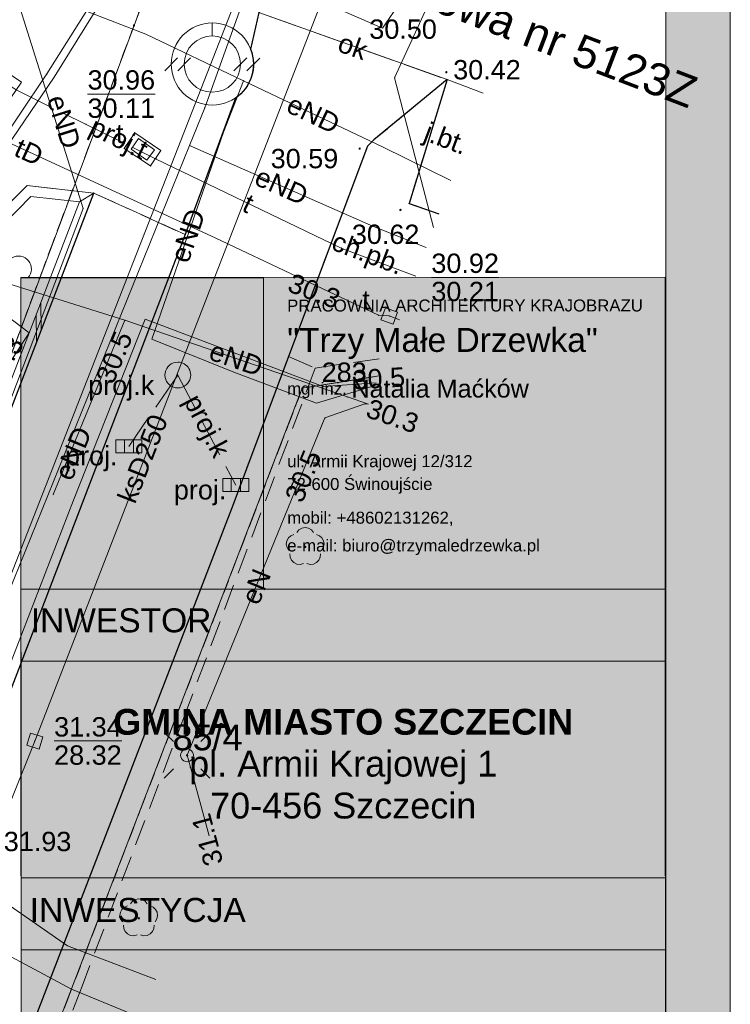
# Model space of a CAD drawing. Extents: x 5468194 to 5468404, y 5919486 to 5919674.
# Tile 8 of 13: x 5468376 to 5468404, y 5919556 to 5919594. Entities that reach past the tile are written whole.
import ezdxf
from ezdxf.enums import TextEntityAlignment as Align

# ---------------------------------------------------------------- set-up
doc = ezdxf.new("R2010")
doc.units = 0
doc.header["$PDSIZE"] = 0.75
for name, pattern in [('PRZER1-1', [2, 1, -1]), ('PRZER2-1', [3, 2, -1]), ('PRZER3-1', [4, 3, -1])]:
    doc.linetypes.add(name, pattern=pattern)
doc.layers.get('0').update_dxf_attribs({"color": 253, "linetype": 'CONTINUOUS', "lineweight": 13})
for name, color, linetype, lineweight in [('GELULI_O', 253, 'PRZER3-1', 18), ('GEPPGD', 253, 'CONTINUOUS', 18), ('GEPPGD_O', 253, 'CONTINUOUS', 18), ('GESDZI', 30, 'CONTINUOUS', 18), ('GESDZI_O', 30, 'CONTINUOUS', 18), ('GESUZY', 253, 'PRZER1-1', 18), ('GOSRBG', 253, 'CONTINUOUS', 18), ('GSLDSO', 253, 'CONTINUOUS', 18), ('GSLINK', 253, 'CONTINUOUS', 18), ('GSLINK_O', 253, 'CONTINUOUS', 18), ('GSLKRW', 253, 'CONTINUOUS', 25), ('GSPPRB', 253, 'CONTINUOUS', 20), ('GSPRDL', 253, 'CONTINUOUS', 18), ('GSPWPS', 253, 'CONTINUOUS', 13), ('GSPWPS_O', 253, 'CONTINUOUS', 13), ('GSSDSO', 253, 'CONTINUOUS', 18), ('GSSKOA', 253, 'PRZER3-1', 18), ('GSSKOA_O', 253, 'PRZER3-1', 18), ('GSSKOD', 253, 'PRZER2-1', 18), ('GSSKOD_O', 253, 'PRZER2-1', 18), ('GSSZAD', 253, 'PRZER2-1', 18), ('GULCPR', 253, 'CONTINUOUS', 18), ('GULEPR', 253, 'CONTINUOUS', 18), ('GULEPR_O', 253, 'CONTINUOUS', 18), ('GULKPR', 253, 'CONTINUOUS', 18), ('GULKPR_O', 253, 'CONTINUOUS', 18), ('GULTPR', 253, 'CONTINUOUS', 18), ('GULTPR_O', 253, 'CONTINUOUS', 18), ('GULWPR', 253, 'CONTINUOUS', 18), ('GUPELA', 253, 'CONTINUOUS', 18), ('GUPIKP', 253, 'CONTINUOUS', 18), ('GUPISN', 253, 'PRZER1-1', 18), ('GUPIWZ', 253, 'CONTINUOUS', 18), ('GUPIWZ_O', 253, 'CONTINUOUS', 18), ('GUPKKS', 253, 'CONTINUOUS', 18), ('GUPKKS_O', 253, 'CONTINUOUS', 18), ('GUPKSD', 253, 'CONTINUOUS', 18), ('GUPPRZ', 253, 'CONTINUOUS', 18), ('GUPPRZ_O', 253, 'CONTINUOUS', 18), ('GUSIKP', 253, 'CONTINUOUS', 18), ('GUSKSD', 253, 'CONTINUOUS', 18), ('GUSKSD_O', 253, 'CONTINUOUS', 18), ('Nowe_ZZ_legenda_Pen_No__7_Nr_pióra__7', 7, 'CONTINUOUS', 18), ('Nowe_ZZ_ramka_Nr_pióra__7', 7, 'CONTINUOUS', 18), ('Nowe_ZZ_tabelka_Pen_No__7_Nr_pióra__7', 7, 'CONTINUOUS', 18), ('ZZ_ramka', 250, 'CONTINUOUS', 13)]:
    doc.layers.add(name, color=color, linetype=linetype, lineweight=lineweight)
doc.styles.add('GEO-INFO', font='arial.ttf')
doc.styles.add('STYL_AUTOMATYCZNY_1', font='arial.ttf')
doc.styles.add('STYL_AUTOMATYCZNY_6', font='arialbd.ttf')
picture_1 = doc.add_image_def('image1.jpg', size_in_pixel=(597, 766))

# ---------------------------------------------------------------- blocks, each defined once
blk = doc.blocks.new('SUUS05')
at = {"color": 0}
blk.add_lwpolyline([(0.5, -0.25), (-0.5, -0.25), (-0.5, 0.25), (0.5, 0.25)], close=True, dxfattribs=at)
for points in [[(-0.175, -0.25), (-0.175, 0.25)], [(0.175, -0.25), (0.175, 0.25)]]:
    blk.add_lwpolyline(points, dxfattribs=at)
blk = doc.blocks.new('POINT')
at = {"color": 0}
blk.add_point((0, 0), dxfattribs=at)
blk = doc.blocks.new('EPPGN')
blk.add_hatch(color=0).paths.add_polyline_path([(0, -0.09), (0.027812, -0.085595), (0.052901, -0.072812), (0.072812, -0.052901), (0.085595, -0.027812), (0.09, 0), (0.085595, 0.027812), (0.072812, 0.052901), (0.052901, 0.072812), (0.027812, 0.085595), (0, 0.09), (-0.027812, 0.085595), (-0.052901, 0.072812), (-0.072812, 0.052901), (-0.085595, 0.027812), (-0.09, 0), (-0.085595, -0.027812), (-0.072812, -0.052901), (-0.052901, -0.072812), (-0.027812, -0.085595)])
blk = doc.blocks.new('OKRAG_PELNY')
at = {"color": 0}
blk.add_lwpolyline([(0, 0.5), (0.12941, 0.482963), (0.25, 0.433013), (0.353553, 0.353553), (0.433013, 0.25), (0.482963, 0.12941), (0.5, 0), (0.482963, -0.12941), (0.433013, -0.25), (0.353553, -0.353553), (0.25, -0.433013), (0.12941, -0.482963), (0, -0.5), (-0.12941, -0.482963), (-0.25, -0.433013), (-0.353553, -0.353553), (-0.433013, -0.25), (-0.482963, -0.12941), (-0.5, 0), (-0.482963, 0.12941), (-0.433013, 0.25), (-0.353553, 0.353553), (-0.25, 0.433013), (-0.12941, 0.482963)], close=True, dxfattribs=at)
blk = doc.blocks.new('SUEO')
blk.add_hatch(color=0).paths.add_polyline_path([(-0.002174, 0.089974), (0.023762, 0.086807), (0.042561, 0.0793), (0.060131, 0.066965), (0.076266, 0.047786), (0.086234, 0.025762), (0.089972, 0.002226), (0.088646, -0.015553), (0.081114, -0.038994), (0.066834, -0.060276), (0.049699, -0.075033), (0.027576, -0.085671), (0.004027, -0.08991), (-0.019639, -0.087831), (-0.040932, -0.080154), (-0.059082, -0.067892), (-0.073734, -0.051607), (-0.08374, -0.032979), (-0.089221, -0.011817), (-0.089063, 0.012951), (-0.082571, 0.035806), (-0.069528, 0.057148), (-0.048957, 0.075519), (-0.026898, 0.085887)])
at = {"color": 0}
for points in [[(-1.767767, 1.767767), (-1.06066, 1.06066)], [(1.767767, 1.767767), (1.06066, 1.06066)], [(-1.767767, -1.767767), (-1.06066, -1.06066)], [(1.767767, -1.767767), (1.06066, -1.06066)]]:
    blk.add_lwpolyline(points, dxfattribs=at)
blk = doc.blocks.new('SPDLP')
blk.add_hatch(color=0).paths.add_polyline_path([(0, -0.09), (0.027812, -0.085595), (0.052901, -0.072812), (0.072812, -0.052901), (0.085595, -0.027812), (0.09, 0), (0.085595, 0.027812), (0.072812, 0.052901), (0.052901, 0.072812), (0.027812, 0.085595), (0, 0.09), (-0.027812, 0.085595), (-0.052901, 0.072812), (-0.072812, 0.052901), (-0.085595, 0.027812), (-0.09, 0), (-0.085595, -0.027812), (-0.072812, -0.052901), (-0.052901, -0.072812), (-0.027812, -0.085595)])
at = {"color": 0}
for points in [[(-1.271938, -0.268652), (-1.40916, -0.048001), (-1.462858, 0.20623), (-1.426585, 0.463525), (-1.304695, 0.693003), (-1.11182, 0.867117), (-0.871109, 0.964971)], [(-0.648554, 1.126667), (-0.481106, 1.325358), (-0.255912, 1.454989), (0, 1.5), (0.255912, 1.454989), (0.481106, 1.325358), (0.648554, 1.126667)], [(0.871109, 0.964971), (1.11182, 0.867117), (1.304695, 0.693003), (1.426585, 0.463525), (1.462858, 0.20623), (1.40916, -0.048001), (1.271938, -0.268652)], [(-0.137547, -1.292703), (-0.389802, -1.355024), (-0.648184, -1.327532), (-0.881678, -1.213525), (-1.062258, -1.026689), (-1.168249, -0.78945), (-1.186929, -0.530282)], [(1.186929, -0.530282), (1.168249, -0.78945), (1.062258, -1.026689), (0.881678, -1.213525), (0.648184, -1.327532), (0.389802, -1.355024), (0.137547, -1.292703)]]:
    blk.add_lwpolyline(points, dxfattribs=at)
blk = doc.blocks.new('PION_C')
at = {"color": 0}
blk.add_lwpolyline([(0, 0.5), (0, -0.5)], dxfattribs=at)
blk = doc.blocks.new('ODTN_1')
at = {"color": 0}
for points in [[(-1, -0.5), (0, 0.5)], [(0, -0.5), (1, 0.5)]]:
    blk.add_lwpolyline(points, dxfattribs=at)
blk = doc.blocks.new('ODTN_2')
at = {"color": 0}
for points in [[(-1.5, -0.5), (0.5, 0.5)], [(-0.5, -0.5), (1.5, 0.5)]]:
    blk.add_lwpolyline(points, dxfattribs=at)
blk = doc.blocks.new('KOLO')
blk.add_hatch(color=0).paths.add_polyline_path([(-0.5, 0), (-0.482963, -0.12941), (-0.433013, -0.25), (-0.353553, -0.353553), (-0.25, -0.433013), (-0.12941, -0.482963), (0, -0.5), (0.12941, -0.482963), (0.25, -0.433013), (0.353553, -0.353553), (0.433013, -0.25), (0.482963, -0.12941), (0.5, 0), (0.482963, 0.12941), (0.433013, 0.25), (0.353553, 0.353553), (0.25, 0.433013), (0.12941, 0.482963), (0, 0.5), (-0.12941, 0.482963), (-0.25, 0.433013), (-0.353553, 0.353553), (-0.433013, 0.25), (-0.482963, 0.12941)])
blk = doc.blocks.new('OTZK')
at = {"color": 0}
blk.add_lwpolyline([(-1.2, 1), (-1.026352, 0.984808), (-0.85798, 0.939693), (-0.7, 0.866025), (-0.557212, 0.766044), (-0.433956, 0.642788), (-0.333975, 0.5), (-0.260307, 0.34202), (-0.215192, 0.173648), (-0.2, 0), (-0.215192, -0.173648), (-0.260307, -0.34202), (-0.333975, -0.5), (-0.44425, -0.654861), (-0.581841, -0.786053), (-0.741773, -0.888835), (-0.918267, -0.959493), (-1.104944, -0.995472), (-1.295056, -0.995472), (-1.481733, -0.959493), (-1.658227, -0.888835), (-1.818159, -0.786053), (-1.95575, -0.654861), (-2.066025, -0.5), (-2.145001, -0.327068), (-2.189821, -0.142315), (-2.198867, 0.047582), (-2.171812, 0.235759), (-2.109632, 0.415415), (-2.014576, 0.580057), (-1.890079, 0.723734), (-1.740641, 0.841254), (-1.571662, 0.928368), (-1.389251, 0.981929)], close=True, dxfattribs=at)
blk.add_lwpolyline([(0.469393, -0.682799), (0.35969, -0.542106), (0.276733, -0.384159), (0.223163, -0.213984), (0.200685, -0.036999), (0.210014, 0.141165), (0.250854, 0.314835), (0.321904, 0.478484), (0.420903, 0.626903), (0.5447, 0.755369), (0.689355, 0.859792), (0.850264, 0.936848), (1.022304, 0.984085), (1.2, 1), (1.377696, 0.984085), (1.549736, 0.936848), (1.710645, 0.859792), (1.8553, 0.755369), (1.979097, 0.626903), (2.078096, 0.478484), (2.149146, 0.314835), (2.189986, 0.141165), (2.199315, -0.036999), (2.176837, -0.213984), (2.123267, -0.384159), (2.04031, -0.542106), (1.930607, -0.682799)], dxfattribs=at)
blk = doc.blocks.new('KWADRAT_NIEPRZEZR')
at = {"color": 0}
blk.add_lwpolyline([(-0.5, -0.5), (0.5, -0.5), (0.5, 0.5), (-0.5, 0.5)], close=True, dxfattribs=at)
blk = doc.blocks.new('PROSTOKAT1_5-1_PELNY')
at = {"color": 0}
blk.add_lwpolyline([(0.75, -0.5), (-0.75, -0.5), (-0.75, 0.5), (0.75, 0.5)], close=True, dxfattribs=at)
blk = doc.blocks.new('tabelka')
at = {"layer": 'Nowe_ZZ_ramka_Nr_pióra__7', "true_color": 0xffffff}
blk.add_hatch(color=7, dxfattribs=at).paths.add_polyline_path([(0, 0), (-0.022, 92.851), (-25.023, 92.845), (-25.001, -0.006)])
at = {"layer": 'Nowe_ZZ_tabelka_Pen_No__7_Nr_pióra__7', "color": 7, "linetype": 'Continuous', "lineweight": 18}
for p, q in [((-25.023, 92.845), (-0.022, 92.851)), ((-25.001, 2.933), (-25.023, 92.845)), ((-0.001, 2.939), (-0.022, 92.851)), ((-25.02, 80.755), (-0.019, 80.761)), ((-25.019, 77.962), (-0.019, 77.968)), ((-25.017, 69.563), (-0.017, 69.569)), ((-25.016, 66.77), (-0.016, 66.776))]:
    blk.add_line(p, q, dxfattribs=at)
at = {"layer": 'Nowe_ZZ_tabelka_Pen_No__7_Nr_pióra__7', "color": 7, "linetype": 'Continuous', "lineweight": 18, "flags": 128}
blk.add_lwpolyline([(0, 0), (-0.022, 92.851), (-25.023, 92.845), (-25.001, -0.006)], close=True, dxfattribs=at)
at = {"layer": 'Nowe_ZZ_tabelka_Pen_No__7_Nr_pióra__7', "color": 7, "linetype": 'Continuous', "lineweight": 18, "rotation": 0.0137}
for s, insert, char_height, attachment_point, line_spacing_factor, style in [('\\A1;PRACOWNIA ARCHITEKTURY KRAJOBRAZU\\P{\\H2x;"Trzy Małe Drzewka"}', (-14.691, 89.675), 0.46545, 7, 1.41953, 'STYL_AUTOMATYCZNY_1'), ('\\A1;ul. Armii Krajowej 12/312\\P72-600 Świnoujście', (-14.689, 84.462), 0.46545, 7, 1.141495, 'STYL_AUTOMATYCZNY_1'), ('\\A1;{\\fArial|b0|i0|c238|p34;mobil: +48602131262, \\Pe-mail: biuro@trzymaledrzewka.pl}', (-14.689, 82.079), 0.46545, 7, 1.388932, 'STYL_AUTOMATYCZNY_1'), ('\\A1;{\\fArial|b1|i0|c238|p34;GMINA MIASTO SZCZECIN\\P\\fArial|b0|i0|c238|p34;pl. Armii Krajowej 1\\P70-456 Szczecin}', (-12.518, 73.985), 1, 5, 0.974481, 'STYL_AUTOMATYCZNY_6')]:
    blk.add_mtext(s, dxfattribs=dict(at, insert=insert, char_height=char_height, attachment_point=attachment_point, line_spacing_factor=line_spacing_factor, style=style))
at = {"layer": 'Nowe_ZZ_tabelka_Pen_No__7_Nr_pióra__7', "color": 7, "linetype": 'Continuous', "lineweight": 18, "attachment_point": 7, "rotation": 0.0137, "style": 'STYL_AUTOMATYCZNY_1'}
for s, insert, char_height in [('\\A1;mgr inż. {\\H1.5x;Natalia Maćków}', (-14.691, 88.045), 0.46545), ('\\A1;{\\fArial|b0|i0|c238|p34;INWESTOR}', (-24.638, 79.07), 0.9309), ('\\A1;{\\fArial|b0|i0|c238|p34;INWESTYCJA}', (-24.678, 67.841), 0.9309)]:
    blk.add_mtext(s, dxfattribs=dict(at, insert=insert, char_height=char_height))
at = {"layer": 'Nowe_ZZ_legenda_Pen_No__7_Nr_pióra__7'}
image = blk.add_image(picture_1, insert=(-25.02, 80.755), size_in_units=(9.407, 12.07), dxfattribs=at)
image.dxf.flags = 7

msp = doc.modelspace()

# ---------------------------------------------------------------- hatches: boundary and pattern name
at = {"layer": 'ZZ_ramka', "true_color": 0xffffff}
h = msp.add_hatch(color=7, dxfattribs=at)
h.paths.add_polyline_path([(5468401.523, 5919491.204), (5468201.523, 5919491.204), (5468201.523, 5919634.704), (5468401.523, 5919634.704)], flags=16)
h.paths.add_polyline_path([(5468194.023, 5919637.204), (5468404.023, 5919637.204), (5468404.023, 5919488.704), (5468194.023, 5919488.704)])

# ---------------------------------------------------------------- linework, layer by layer
at = {"layer": 'GESDZI', "linetype": 'Continuous', "lineweight": 18, "elevation": 10.22}
for points in [[(5468342.3, 5919490.53), (5468380.89, 5919593.82), (5468381.59, 5919595.7), (5468371.88, 5919608.07), (5468315.05, 5919629.35), (5468302.78, 5919633.88), (5468295.57, 5919636.55), (5468289.38, 5919639.2), (5468286.47, 5919640.95), (5468283.94, 5919642.67), (5468281.69, 5919644.67), (5468279.68, 5919646.93), (5468277.95, 5919649.56), (5468276.59, 5919652.23), (5468275.54, 5919655.03), (5468275.114, 5919656.356)], [(5468397.975, 5919600.77), (5468396.01, 5919601.52), (5468386.34, 5919605.41), (5468381.59, 5919595.7), (5468380.89, 5919593.82), (5468342.3, 5919490.53)], [(5468351.819, 5919487.053), (5468359.86, 5919507.99), (5468377.1, 5919552.9), (5468387.42, 5919579.75), (5468390.387, 5919580.229)], [(5468390.387, 5919580.229), (5468387.42, 5919579.75), (5468377.1, 5919552.9), (5468379.904, 5919551.849)]]:
    msp.add_lwpolyline(points, dxfattribs=at)
at = {"layer": 'GESUZY', "linetype": 'PRZER1-1', "lineweight": 18, "ltscale": 0.5, "elevation": 10.08}
for points in [[(5468397.975, 5919600.77), (5468396.01, 5919601.52), (5468386.34, 5919605.41), (5468381.59, 5919595.7), (5468380.89, 5919593.82), (5468342.3, 5919490.53)], [(5468342.3, 5919490.53), (5468380.89, 5919593.82), (5468381.59, 5919595.7), (5468386.34, 5919605.41), (5468396.01, 5919601.52), (5468397.975, 5919600.77)], [(5468351.819, 5919487.053), (5468359.86, 5919507.99), (5468377.1, 5919552.9), (5468387.42, 5919579.75), (5468390.387, 5919580.229)], [(5468390.387, 5919580.229), (5468387.42, 5919579.75), (5468377.1, 5919552.9), (5468359.86, 5919507.99), (5468351.819, 5919487.053)]]:
    msp.add_lwpolyline(points, dxfattribs=at)
at = {"layer": 'GOSRBG', "linetype": 'Continuous', "lineweight": 18, "elevation": 10.04}
for points in [[(5468265.344, 5919659.794), (5468259.784, 5919650.547), (5468390.529, 5919593.714), (5468400.349, 5919607.998), (5468401.028, 5919609.037)], [(5468381.743, 5919556.827), (5468378.31, 5919558.131), (5468368.906, 5919564.662), (5468373.869, 5919599.146), (5468349.052, 5919607.505), (5468349.443, 5919611.554), (5468344.206, 5919613.044)]]:
    msp.add_lwpolyline(points, dxfattribs=at)
at = {"layer": 'GSLDSO', "linetype": 'Continuous', "lineweight": 18, "elevation": 10.18}
for points in [[(5468383.928, 5919593.916, -1), (5468383.928, 5919590.729, -1)], [(5468383.928, 5919593.415, -1), (5468383.928, 5919591.23, -1)]]:
    msp.add_lwpolyline(points, format="xyb", close=True, dxfattribs=at)
at = {"layer": 'GSLINK', "linetype": 'Continuous', "lineweight": 18, "elevation": 10.18}
msp.add_lwpolyline([(5468389.86, 5919599.5), (5468385.73, 5919594.32), (5468393.04, 5919591.72)], dxfattribs=at)
at = {"layer": 'GSLKRW', "linetype": 'Continuous', "lineweight": 25, "elevation": 10.18}
msp.add_lwpolyline([(5468385.73, 5919594.32), (5468385.415, 5919592.895, -0.348026), (5468384.825, 5919591.001), (5468382.88, 5919585.71)], format="xyb", dxfattribs=at)
for points in [[(5468393.04, 5919591.72), (5468390.2, 5919589.39)], [(5468393.04, 5919591.72), (5468391.56, 5919586.92)], [(5468390.2, 5919589.39), (5468389.945, 5919589.135), (5468386.884, 5919580.979), (5468384.732, 5919575.244), (5468380.062, 5919563.107), (5468375.022, 5919550.127), (5468370.554, 5919538.264), (5468364.426, 5919522.047), (5468359.218, 5919508.285), (5468357.67, 5919503.81), (5468355.79, 5919498.88), (5468353.28, 5919492.22), (5468351.385, 5919487.212)], [(5468365.57, 5919551.49), (5468379.33, 5919587.32)], [(5468391.56, 5919586.92), (5468392.711, 5919586.519)], [(5468382.88, 5919585.71), (5468369.21, 5919550.1), (5468362.55, 5919532.04), (5468361.98, 5919530.58), (5468350.56, 5919500.43)]]:
    msp.add_lwpolyline(points, dxfattribs=at)
at = {"layer": 'GSPPRB', "linetype": 'Continuous', "lineweight": 20}
for p in [(5468377.51, 5919591.94, 10.28), (5468385.138, 5919591.673, 10.28), (5468391, 5919591.79, 10.28), (5468393.04, 5919591.72, 10.28), (5468383.637, 5919590.622, 10.28), (5468379.03, 5919589.98, 10.28), (5468380.92, 5919589.66, 10.28), (5468383.047, 5919589.166, 10.28), (5468390.2, 5919589.39, 10.28), (5468380.51, 5919589.05, 10.28), (5468381.93, 5919588.97, 10.28), (5468381.75, 5919588.64, 10.28), (5468381.53, 5919588.37, 10.28), (5468376.74, 5919587.61, 10.28), (5468379.33, 5919587.32, 10.28), (5468391.56, 5919586.92, 10.28), (5468378.913, 5919586.724, 10.28), (5468382.88, 5919585.71, 10.28), (5468388.93, 5919585.19, 10.28), (5468382.59, 5919580.26, 10.28), (5468389.846, 5919579.144, 10.28), (5468377.754, 5919575.635, 10.28)]:
    msp.add_point(p, dxfattribs=at)
at = {"layer": 'GSSDSO', "linetype": 'Continuous', "lineweight": 18, "elevation": 10.18}
for points in [[(5468379.33, 5919587.32), (5468376.74, 5919587.61), (5468374.54, 5919585.439), (5468365.269, 5919575.863), (5468358.843, 5919559.914), (5468360.194, 5919553.802), (5468365.57, 5919551.49), (5468365.346, 5919552.022), (5468360.54, 5919554.089), (5468359.26, 5919559.88), (5468365.611, 5919575.641), (5468376.885, 5919587.191), (5468378.771, 5919586.98)], [(5468365.57, 5919551.49), (5468379.33, 5919587.32), (5468378.771, 5919586.98), (5468365.346, 5919552.022)]]:
    msp.add_lwpolyline(points, close=True, dxfattribs=at)
at = {"layer": 'GSSKOA', "linetype": 'PRZER3-1', "lineweight": 18, "ltscale": 0.5, "elevation": 10.18}
for points in [[(5468396.574, 5919596.979), (5468389.86, 5919599.5), (5468385.73, 5919594.32), (5468393.04, 5919591.72), (5468394.437, 5919591.194)], [(5468393.04, 5919591.72), (5468390.2, 5919589.39), (5468389.945, 5919589.135), (5468384.732, 5919575.244), (5468380.062, 5919563.107), (5468375.022, 5919550.127), (5468370.554, 5919538.264), (5468364.426, 5919522.047), (5468359.218, 5919508.285), (5468357.67, 5919503.81), (5468355.79, 5919498.88), (5468353.28, 5919492.22), (5468351.385, 5919487.212)], [(5468393.04, 5919591.72), (5468391.56, 5919586.92), (5468392.711, 5919586.519)], [(5468394.437, 5919591.194), (5468393.04, 5919591.72)]]:
    msp.add_lwpolyline(points, dxfattribs=at)
msp.add_lwpolyline([(5468346.124, 5919489.133), (5468347.28, 5919491.88), (5468350.56, 5919500.43), (5468361.98, 5919530.58), (5468362.55, 5919532.04), (5468366.74, 5919543.38), (5468369.21, 5919550.1), (5468382.88, 5919585.71), (5468384.825, 5919591.001, 0.348026), (5468385.415, 5919592.895), (5468385.73, 5919594.32), (5468393.04, 5919591.72)], format="xyb", dxfattribs=at)
msp.add_lwpolyline([(5468369.21, 5919550.1), (5468365.57, 5919551.49), (5468379.33, 5919587.32), (5468382.88, 5919585.71)], close=True, dxfattribs=at)
at = {"layer": 'GSSKOD', "linetype": 'PRZER2-1', "lineweight": 18, "ltscale": 0.5, "elevation": 10.18}
msp.add_lwpolyline([(5468374.522, 5919609.14), (5468375.202, 5919608.344), (5468376.288, 5919606.342), (5468376.955, 5919605.295), (5468377.622, 5919604.315), (5468378.528, 5919602.835), (5468379.92, 5919601.023), (5468380.921, 5919599.843), (5468382.466, 5919598.335), (5468383.331, 5919597.838), (5468384.054, 5919597.216), (5468384.77, 5919596.375), (5468385.277, 5919595.678), (5468385.476, 5919595.114), (5468385.73, 5919594.32), (5468385.415, 5919592.895, -0.348026), (5468384.825, 5919591.001), (5468382.88, 5919585.71), (5468379.33, 5919587.32), (5468376.74, 5919587.61), (5468374.54, 5919585.439), (5468371.12, 5919588.06)], format="xyb", close=True, dxfattribs=at)
for points in [[(5468392.711, 5919586.519), (5468391.56, 5919586.92), (5468393.04, 5919591.72), (5468390.2, 5919589.39), (5468389.945, 5919589.135), (5468386.884, 5919580.979), (5468387.923, 5919580.535)], [(5468372.14, 5919539.09), (5468371.86, 5919538.051), (5468371.06, 5919535.78), (5468370.43, 5919534.21), (5468366.399, 5919523.849), (5468363.821, 5919517.371), (5468361.284, 5919510.888), (5468358.516, 5919503.332), (5468358.51, 5919502.89), (5468357.67, 5919503.81), (5468359.218, 5919508.285), (5468364.426, 5919522.047), (5468370.554, 5919538.264), (5468375.022, 5919550.127), (5468380.062, 5919563.107), (5468384.732, 5919575.244), (5468386.884, 5919580.979), (5468387.923, 5919580.535)], [(5468387.923, 5919580.535), (5468390.648, 5919580.936)], [(5468387.923, 5919580.535), (5468382.905, 5919567.195), (5468378.874, 5919556.568), (5468374.094, 5919544.069), (5468372.764, 5919540.454)]]:
    msp.add_lwpolyline(points, dxfattribs=at)
at = {"layer": 'GULCPR', "linetype": 'Continuous', "lineweight": 18, "elevation": 10.14}
for points in [[(5468395.63, 5919605.07), (5468394.42, 5919605.4), (5468387.16, 5919607.97), (5468386.92, 5919607.88), (5468380.52, 5919596.72), (5468377.51, 5919591.94), (5468373.2, 5919585.53), (5468359.85, 5919567.72), (5468352.25, 5919557.89), (5468349.08, 5919553.66), (5468348.85, 5919553.59), (5468342.01, 5919556.1), (5468333.68, 5919559.07), (5468328.86, 5919560.78)], [(5468328.7, 5919560.36), (5468333.53, 5919558.66), (5468341.93, 5919555.7), (5468348.92, 5919553.07), (5468349.16, 5919553.14), (5468352.26, 5919557.42), (5468360.12, 5919567.49), (5468373.39, 5919585.36), (5468377.79, 5919591.81), (5468380.54, 5919596.23), (5468387.02, 5919607.41), (5468387.26, 5919607.49), (5468394.2, 5919605.12), (5468395.47, 5919604.67)]]:
    msp.add_lwpolyline(points, dxfattribs=at)
at = {"layer": 'GULEPR', "linetype": 'Continuous', "lineweight": 18, "elevation": 10.14}
for points in [[(5468372.167, 5919608.837), (5468371.136, 5919600.284), (5468369.913, 5919588.245), (5468374.255, 5919584.356), (5468380.537, 5919582.386)], [(5468378.913, 5919586.724), (5468376.538, 5919594.264), (5468374.142, 5919601.737), (5468372.243, 5919607.611), (5468372.167, 5919608.837)], [(5468349.142, 5919606.935), (5468348.852, 5919607.894), (5468349.579, 5919608.441), (5468350.386, 5919608.272), (5468352.599, 5919605.794), (5468355.624, 5919604.673), (5468360.688, 5919602.705), (5468376.875, 5919596.643), (5468373.732, 5919592.033), (5468370.197, 5919586.927), (5468376.818, 5919581.897), (5468372.98, 5919576.006), (5468371.781, 5919572.404), (5468368.422, 5919561.865), (5468373.414, 5919559.16), (5468378.463, 5919556.455), (5468381.19, 5919555.329)], [(5468387.817, 5919602.266), (5468383.637, 5919590.622), (5468383.047, 5919589.166)], [(5468385.138, 5919591.673), (5468381.346, 5919593.475), (5468373.875, 5919596.38), (5468369.324, 5919598.144)], [(5468390.249, 5919579.856), (5468387.975, 5919579.169), (5468384.761, 5919580.377), (5468381.58, 5919581.656), (5468384.368, 5919589.684), (5468385.138, 5919591.673)], [(5468393.186, 5919587.807), (5468390.559, 5919589.096), (5468385.138, 5919591.673)], [(5468383.047, 5919589.166), (5468367.425, 5919550.626), (5468353.995, 5919517.496)], [(5468392.225, 5919585.206), (5468390.182, 5919586.026), (5468383.047, 5919589.166)], [(5468378.913, 5919586.724), (5468372.493, 5919569.835), (5468363.831, 5919563.218), (5468361.498, 5919558.149)], [(5468390.287, 5919579.957), (5468388.222, 5919579.818), (5468381.319, 5919582.425), (5468378.538, 5919575.413), (5468375.454, 5919567.448), (5468373.251, 5919561.701), (5468370.004, 5919553.099), (5468367.507, 5919546.599), (5468364.773, 5919539.515), (5468362.057, 5919532.709), (5468359.14, 5919524.874), (5468356.057, 5919516.544), (5468352.111, 5919506.285), (5468349.468, 5919499.367), (5468346.569, 5919492.043), (5468345.493, 5919489.364)], [(5468380.537, 5919582.386), (5468377.754, 5919575.635)], [(5468380.537, 5919582.386), (5468389.172, 5919579.414), (5468389.983, 5919579.135)], [(5468383.8, 5919562.396), (5468383.08, 5919565.056), (5468382.949, 5919565.521), (5468388.298, 5919578.603), (5468389.846, 5919579.144), (5468389.984, 5919579.136)]]:
    msp.add_lwpolyline(points, dxfattribs=at)
at = {"layer": 'GULKPR', "linetype": 'Continuous', "lineweight": 18, "elevation": 10.14}
for points in [[(5468377.041, 5919566.072), (5468388.717, 5919596.181), (5468389.058, 5919596.849)], [(5468364.762, 5919535.397), (5468365.004, 5919536.107), (5468377.041, 5919566.072)]]:
    msp.add_lwpolyline(points, dxfattribs=at)
at = {"layer": 'GULKPR', "linetype": 'PRZER3-1', "lineweight": 18, "ltscale": 0.5, "elevation": 10.14}
for points in [[(5468382.59, 5919580.26), (5468380.69, 5919577.5)], [(5468382.59, 5919580.26), (5468384.84, 5919576)]]:
    msp.add_lwpolyline(points, dxfattribs=at)
at = {"layer": 'GULTPR', "linetype": 'Continuous', "lineweight": 18, "elevation": 10.14}
for points in [[(5468392.512, 5919585.981), (5468391, 5919591.79), (5468395.39, 5919601.35), (5468396.52, 5919603.11), (5468396.794, 5919603.529), (5468401.852, 5919611.267)], [(5468368.955, 5919592.535), (5468369.592, 5919592.242), (5468384.041, 5919585.59), (5468390.381, 5919582.581), (5468390.79, 5919582.555), (5468391.191, 5919582.405)], [(5468381.72, 5919588.65), (5468388.93, 5919585.19), (5468391.817, 5919584.1)]]:
    msp.add_lwpolyline(points, dxfattribs=at)
at = {"layer": 'GULTPR', "linetype": 'PRZER3-1', "lineweight": 18, "ltscale": 0.5, "elevation": 10.14}
msp.add_lwpolyline([(5468375.81, 5919591.66), (5468376.32, 5919591.32), (5468379.03, 5919589.98), (5468381.75, 5919588.64)], dxfattribs=at)
at = {"layer": 'GULWPR', "linetype": 'Continuous', "lineweight": 18, "elevation": 10.14}
msp.add_lwpolyline([(5468365.579, 5919544.749), (5468374.588, 5919568.639), (5468387.493, 5919601.593)], dxfattribs=at)
at = {"layer": 'GUPPRZ_O', "linetype": 'Continuous', "lineweight": 9, "elevation": 10.8, "flags": 128}
for points in [[(5468379.088, 5919591.16), (5468381.709, 5919591.16)], [(5468392.425, 5919584.052), (5468395.046, 5919584.052)], [(5468377.791, 5919566.077), (5468380.412, 5919566.077)]]:
    msp.add_lwpolyline(points, dxfattribs=at)
at = {"layer": 'GUSIKP', "linetype": 'Continuous', "lineweight": 18, "elevation": 10.14}
for points in [[(5468375.503, 5919592.304), (5468376.521, 5919591.625), (5468376.113, 5919591.014), (5468375.096, 5919591.698)], [(5468380.92, 5919589.66), (5468381.93, 5919588.97), (5468381.53, 5919588.37), (5468380.51, 5919589.05)]]:
    msp.add_lwpolyline(points, close=True, dxfattribs=at)
at = {"layer": 'GUSKSD', "linetype": 'Continuous', "lineweight": 18, "elevation": 10.14}
msp.add_lwpolyline([(5468382.589, 5919580.765, -0.57735), (5468383.022, 5919580.015, -1.732051)], format="xyb", close=True, dxfattribs=at)
at = {"layer": 'ZZ_ramka', "elevation": 10.06}
for points in [[(5468194.023, 5919637.204), (5468404.023, 5919637.204), (5468404.023, 5919488.704), (5468194.023, 5919488.704)], [(5468401.523, 5919491.204), (5468201.523, 5919491.204), (5468201.523, 5919634.704), (5468401.523, 5919634.704)]]:
    msp.add_lwpolyline(points, close=True, dxfattribs=at)

# ---------------------------------------------------------------- block references
at = {"layer": 'GEPPGD', "lineweight": 18, "xscale": 0.5, "yscale": 0.5}
for p in [(5468380.89, 5919593.82, 10.24), (5468387.42, 5919579.75, 10.24)]:
    msp.add_blockref('EPPGN', p, dxfattribs=at)
at = {"layer": 'GSLDSO', "lineweight": 18, "xscale": 0.5, "yscale": 0.5}
msp.add_blockref('PION_C', (5468383.928, 5919593.665, 10.18), dxfattribs=at)
for name, p, rotation in [('PION_C', (5468383.928, 5919593.665, 10.18), 3.97355704e-07), ('ODTN_1', (5468382.585, 5919592.31, 10.18), 0.533321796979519), ('ODTN_1', (5468385.271, 5919592.31, 10.18), 179.4666782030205)]:
    msp.add_blockref(name, p, dxfattribs=dict(at, rotation=rotation))
at = {"layer": 'GSPRDL', "lineweight": 18, "xscale": 0.5, "yscale": 0.5}
for p in [(5468387.53, 5919573.6, 10.12), (5468381.076, 5919559.201, 10.12)]:
    msp.add_blockref('SPDLP', p, dxfattribs=at)
at = {"layer": 'GSPWPS', "lineweight": 13, "xscale": 0.09, "yscale": 0.09}
for p in [(5468393.006, 5919592.006, 10.08), (5468389.645, 5919589.043, 10.08), (5468391.226, 5919586.667, 10.08)]:
    msp.add_blockref('KOLO', p, dxfattribs=at)
at = {"layer": 'GSSDSO', "lineweight": 18, "xscale": 0.5, "yscale": 0.4000000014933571, "rotation": 248.9914267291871}
msp.add_blockref('ODTN_2', (5468377.193, 5919582.313, 10.18), dxfattribs=at)
at = {"layer": 'GSSZAD', "lineweight": 18, "xscale": 0.5, "yscale": 0.5}
msp.add_blockref('OTZK', (5468375.81, 5919584.38, 10.1), dxfattribs=at)
at = {"layer": 'GUPELA', "lineweight": 18, "xscale": 0.5, "yscale": 0.5}
for name, p in [('SUEO', (5468382.949, 5919565.521, 10.15)), ('OKRAG_PELNY', (5468382.949, 5919565.521, 10.16))]:
    msp.add_blockref(name, p, dxfattribs=at)
at = {"layer": 'GUPIKP', "lineweight": 18, "xscale": 0.5, "yscale": 0.5}
msp.add_blockref('POINT', (5468390.79, 5919582.555, 10.16), dxfattribs=at)
at = {"layer": 'GUPISN', "lineweight": 18, "xscale": 0.5, "yscale": 0.5}
msp.add_blockref('OKRAG_PELNY', (5468382.949, 5919565.521, 10.16), dxfattribs=at)
at = {"layer": 'GUPIWZ', "lineweight": 18, "xscale": 0.5, "yscale": 0.5}
for name, p, rotation in [('PROSTOKAT1_5-1_PELNY', (5468381.228, 5919589.01, 10.18), 324.9117643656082), ('KWADRAT_NIEPRZEZR', (5468390.79, 5919582.555, 10.18), 249.9833631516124), ('KWADRAT_NIEPRZEZR', (5468377.041, 5919566.072, 10.18), 252.546159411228)]:
    msp.add_blockref(name, p, dxfattribs=dict(at, rotation=rotation))
at = {"layer": 'GUPKKS', "lineweight": 18}
for p in [(5468380.69, 5919577.5, 10.16), (5468384.84, 5919576, 10.16)]:
    msp.add_blockref('SUUS05', p, dxfattribs=at)
at = {"layer": 'GUPKSD', "lineweight": 18, "xscale": 0.5, "yscale": 0.5}
msp.add_blockref('POINT', (5468377.041, 5919566.072, 10.16), dxfattribs=at)
at = {"layer": 'GUPPRZ', "lineweight": 18}
for p in [(5468377.79, 5919591.81, 10.16), (5468381.228, 5919589.01, 10.16), (5468381.72, 5919588.65, 10.16), (5468380.537, 5919582.386, 10.16), (5468390.381, 5919582.581, 10.16), (5468390.79, 5919582.555, 10.16), (5468376.818, 5919581.897, 10.16), (5468388.222, 5919579.818, 10.16), (5468389.172, 5919579.414, 10.16), (5468388.298, 5919578.603, 10.16), (5468377.041, 5919566.072, 10.16), (5468383.08, 5919565.056, 10.16)]:
    msp.add_blockref('POINT', p, dxfattribs=at)
at = {"layer": 'ZZ_ramka'}
msp.add_blockref('tabelka', (5468401.523, 5919491.204, 10.06), dxfattribs=at)

# ---------------------------------------------------------------- texts
at = {"layer": 'GELULI_O', "linetype": 'Continuous', "lineweight": 0, "style": 'GEO-INFO'}
msp.add_text('droga powiatowa nr 5123Z', height=1.25, rotation=339.0721, dxfattribs=at).set_placement((5468392.978, 5919594.869, 10.8), align=Align.MIDDLE_CENTER)
at = {"layer": 'GEPPGD_O', "linetype": 'Continuous', "lineweight": 0, "style": 'GEO-INFO'}
msp.add_text('283', height=0.75, dxfattribs=at).set_placement((5468388.17, 5919580, 10.8))
at = {"layer": 'GESDZI_O', "linetype": 'Continuous', "lineweight": 0, "style": 'GEO-INFO'}
msp.add_text('85/4', height=1, dxfattribs=at).set_placement((5468383.744, 5919566.214, 10.8), align=Align.MIDDLE_CENTER)
at = {"layer": 'GSLINK_O', "linetype": 'Continuous', "lineweight": 0, "style": 'GEO-INFO'}
msp.add_text('ok', height=0.75, rotation=340.4207, dxfattribs=at).set_placement((5468389.385, 5919593.02, 10.8), align=Align.MIDDLE)
at = {"layer": 'GSPWPS_O', "linetype": 'Continuous', "lineweight": 0, "style": 'GEO-INFO'}
for s, p in [('30.50', (5468390.018, 5919593.301, 10.8)), ('30.42', (5468393.272, 5919591.728, 10.8)), ('30.59', (5468386.192, 5919588.282, 10.8)), ('30.62', (5468389.341, 5919585.347, 10.8)), ('31.93', (5468375.838, 5919561.805, 10.8))]:
    msp.add_text(s, height=0.75, dxfattribs=at).set_placement(p)
at = {"layer": 'GSSKOA_O', "linetype": 'Continuous', "lineweight": 0, "style": 'GEO-INFO'}
msp.add_text('j.bt.', height=0.75, rotation=339.2877, dxfattribs=at).set_placement((5468392.999, 5919589.443, 10.8), align=Align.MIDDLE_CENTER)
at = {"layer": 'GSSKOD_O', "linetype": 'Continuous', "lineweight": 0, "style": 'GEO-INFO'}
msp.add_text('ch.pb.', height=0.75, rotation=339.2877, dxfattribs=at).set_placement((5468389.962, 5919584.994, 10.8), align=Align.MIDDLE_CENTER)
at = {"layer": 'GULEPR_O', "linetype": 'Continuous', "lineweight": 0, "style": 'GEO-INFO'}
for rotation, p in [(287.4832, (5468378.17, 5919590.084, 10.8)), (67.5997, (5468378.527, 5919577.227, 10.8))]:
    msp.add_text('eND', height=0.75, rotation=rotation, dxfattribs=at).set_placement(p, align=Align.MIDDLE)
for s, rotation, p in [('eND', 334.5808, (5468387.849, 5919590.384, 10.8)), ('eND', 336.2514, (5468386.614, 5919587.596, 10.8)), ('eND', 70.8501, (5468382.974, 5919585.67, 10.8)), ('eND', 341.0069, (5468384.854, 5919580.9, 10.8)), ('eN', 67.7624, (5468385.624, 5919572.062, 10.8))]:
    msp.add_text(s, height=0.75, rotation=rotation, dxfattribs=at).set_placement(p, align=Align.MIDDLE_CENTER)
at = {"layer": 'GULKPR_O', "linetype": 'Continuous', "lineweight": 0, "style": 'GEO-INFO'}
for s, rotation, p in [('proj.k ', 297.8416, (5468383.715, 5919578.13, 10.8)), ('ksD250', 68.6546, (5468381.211, 5919577.029, 10.8))]:
    msp.add_text(s, height=0.75, rotation=rotation, dxfattribs=at).set_placement(p, align=Align.MIDDLE)
at = {"layer": 'GULTPR_O', "linetype": 'Continuous', "lineweight": 0, "style": 'GEO-INFO'}
msp.add_text('proj.t ', height=0.75, rotation=333.773, dxfattribs=at).set_placement((5468380.39, 5919589.31, 10.8), align=Align.MIDDLE)
for s, rotation, p in [('tD', 335.2787, (5468376.817, 5919588.916, 10.8)), ('t', 334.3642, (5468385.325, 5919586.92, 10.8))]:
    msp.add_text(s, height=0.75, rotation=rotation, dxfattribs=at).set_placement(p, align=Align.MIDDLE_CENTER)
at = {"layer": 'GUPIWZ_O', "linetype": 'Continuous', "lineweight": 0, "style": 'GEO-INFO'}
for p in [(5468380.478, 5919589.26, 10.8), (5468390.04, 5919582.805, 10.8)]:
    msp.add_text('t', height=0.75, dxfattribs=at).set_placement(p, align=Align.RIGHT)
at = {"layer": 'GUPKKS_O', "linetype": 'Continuous', "lineweight": 0, "style": 'GEO-INFO'}
for p in [(5468380.251, 5919576.76, 10.8), (5468384.475, 5919575.441, 10.8)]:
    msp.add_text('proj.', height=0.75, dxfattribs=at).set_placement(p, align=Align.RIGHT)
at = {"layer": 'GUPPRZ_O', "linetype": 'Continuous', "lineweight": 0, "style": 'GEO-INFO'}
for s, p in [('30.96', (5468379.088, 5919591.332)), ('30.11', (5468379.088, 5919590.237)), ('30.92', (5468392.425, 5919584.224)), ('30.21', (5468392.425, 5919583.129)), ('31.34', (5468377.791, 5919566.25)), ('28.32', (5468377.791, 5919565.155))]:
    msp.add_text(s, height=0.75, dxfattribs=at).set_placement(p)
for s, rotation, p in [('30.3', 339.5182, (5468386.927, 5919583.881, 10.8)), ('30.3', 341.0069, (5468389.957, 5919579.01, 10.8)), ('30.5', 67.7624, (5468387.068, 5919575.404, 10.8)), ('31.1', 105.1512, (5468383.995, 5919561.26, 10.8))]:
    msp.add_text(s, height=0.75, rotation=rotation, dxfattribs=at).set_placement(p, align=Align.MIDDLE_LEFT)
for s, rotation, p in [('30.5', 67.5997, (5468380.508, 5919581.895, 10.8)), ('30.3', 56.9192, (5468376.345, 5919581.673, 10.8)), ('30.5', 3.8334, (5468391.402, 5919580.203, 10.8))]:
    msp.add_text(s, height=0.75, rotation=rotation, dxfattribs=at).set_placement(p, align=Align.MIDDLE_RIGHT)
at = {"layer": 'GUSKSD_O', "linetype": 'Continuous', "lineweight": 0, "style": 'GEO-INFO'}
msp.add_text('proj.k', height=0.75, dxfattribs=at).set_placement((5468380.392, 5919579.777, 10.8), align=Align.MIDDLE)

doc.saveas('drawing.dxf')
